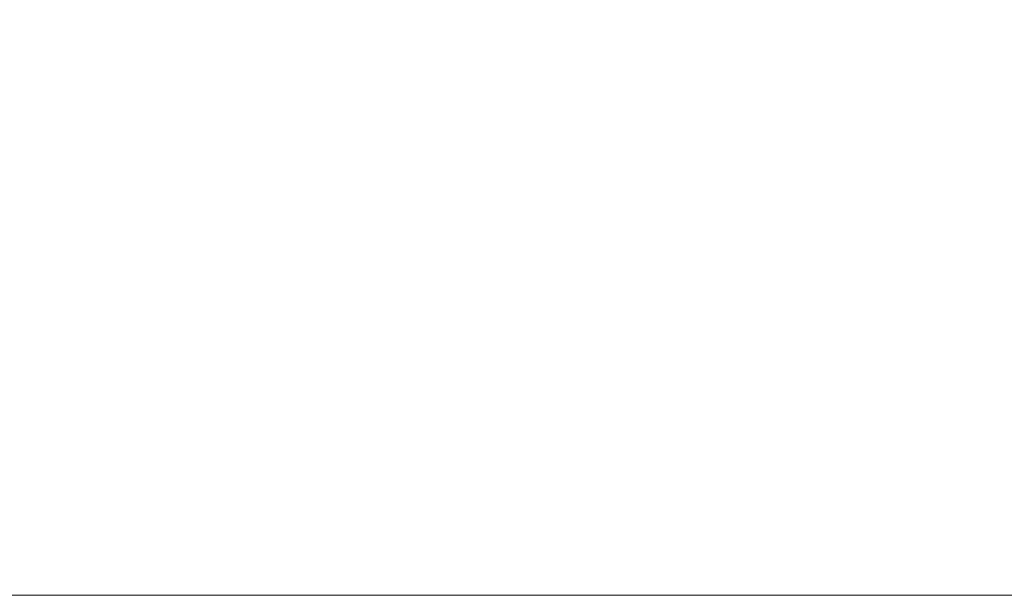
# Model space of a CAD drawing. Header units: inches. Extents: x -654 to -42, y 299 to 609.
# Tile 167 of 256: x -649.72 to -647.62, y 298.95 to 300.17. Entities that reach past the tile are written whole.
import ezdxf

# ---------------------------------------------------------------- set-up
doc = ezdxf.new("R2010")
doc.units = ezdxf.units.IN
doc.header["$MEASUREMENT"] = 0
doc.layers.add('A-FLOR-HRAL', color=1, linetype='Continuous', lineweight=9)

# ---------------------------------------------------------------- blocks, each defined once
blk = doc.blocks.new('Railing - Railing-1129684-_3D_')
at = {"layer": 'A-FLOR-HRAL'}
mesh = blk.add_polyface(dxfattribs=at)
corners = [(-652.582, 301.9464, 41), (-652.582, 298.9464, 41), (-400.582, 298.9464, 41), (-400.582, 301.9464, 41)]
mesh.append_faces([[corners[k] for k in face] for face in [(0, 1, 2, 3)]])
mesh = blk.add_polyface(dxfattribs=at)
corners = [(-652.582, 298.9464, 39), (-652.582, 301.9464, 39), (-400.582, 301.9464, 39), (-400.582, 298.9464, 39)]
mesh.append_faces([[corners[k] for k in face] for face in [(0, 1, 2, 3)]])
mesh = blk.add_polyface(dxfattribs=at)
corners = [(-652.582, 298.9464, 41), (-652.582, 298.9464, 39), (-400.582, 298.9464, 39), (-400.582, 298.9464, 41)]
mesh.append_faces([[corners[k] for k in face] for face in [(3, 0, 1, 2)]])

msp = doc.modelspace()

# ---------------------------------------------------------------- block references
at = {"layer": 'A-FLOR-HRAL'}
msp.add_blockref('Railing - Railing-1129684-_3D_', (0, 0), dxfattribs=at)

doc.saveas('drawing.dxf')
